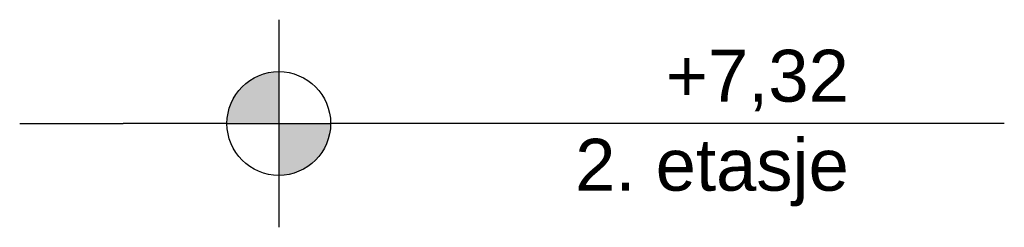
# Model space of a CAD drawing. Header units: millimetres. Extents: x -8544 to 51179, y -2070 to 23603.
# Tile 188 of 190: x 49279 to 51179, y 7120 to 7520. Entities that reach past the tile are written whole.
import ezdxf

# ---------------------------------------------------------------- set-up
doc = ezdxf.new("R2010")
doc.units = ezdxf.units.MM
doc.header["$LTSCALE"] = 0.5
doc.header["$MEASUREMENT"] = 0
doc.linetypes.add('PLINE', pattern=[0])
doc.styles.add('GENERATED_STYLE_3', font='arial.ttf')

msp = doc.modelspace()

# ---------------------------------------------------------------- hatches: boundary and pattern name
at = {"linetype": 'Continuous'}
for points in [[(49778.9, 7320), (49778.9, 7420, 0.414214), (49678.9, 7320)], [(49778.9, 7320), (49778.9, 7220, 0.414214), (49878.9, 7320)]]:
    msp.add_hatch(color=256, dxfattribs=at).paths.add_polyline_path(points)

# ---------------------------------------------------------------- linework, layer by layer
at = {"linetype": 'PLINE'}
for p, q in [((49778.9, 7520), (49778.9, 7120)), ((49278.9, 7320), (49378.9, 7320)), ((49378.9, 7320), (49478.9, 7320)), ((49678.9, 7320), (49478.9, 7320)), ((49678.9, 7320), (49878.9, 7320)), ((51178.9, 7320), (49878.9, 7320))]:
    msp.add_line(p, q, dxfattribs=at)
msp.add_circle((49778.9, 7320), 100, dxfattribs=at)

# ---------------------------------------------------------------- texts
at = {"insert": (50878.9, 7462.1), "char_height": 100, "attachment_point": 3, "line_spacing_factor": 1.029493, "style": 'GENERATED_STYLE_3'}
msp.add_mtext('\\A1;{\\pqr;\\pt0;\\fArial|b0|i0|c0|p0;\\W1.000000;+7,32\\P\\pqr;\\pt0;\\fArial|b0|i0|c0|p0;\\W1.000000;\\fArial|b0|i0|c0|p0;\\W1.000000;\\fArial|b0|i0|c0|p0;\\W1.000000;2. etasje}', dxfattribs=at)

doc.saveas('drawing.dxf')
